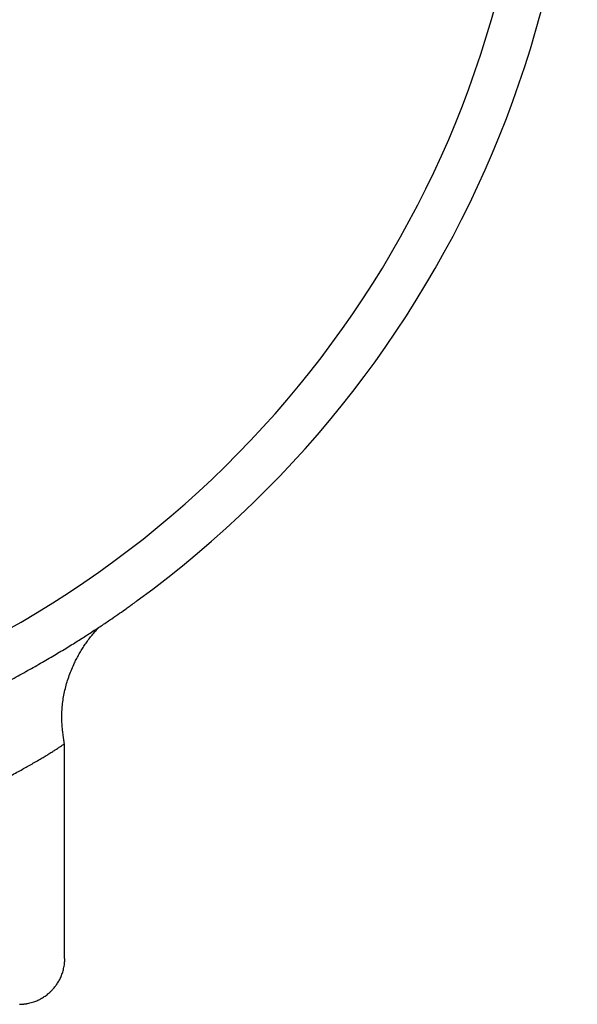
# Model space of a CAD drawing. Header units: millimetres. Extents: x 8 to 740, y 12 to 366.
# Tile 48 of 49: x 689 to 701, y 313 to 335. Entities that reach past the tile are written whole.
import ezdxf

# ---------------------------------------------------------------- set-up
doc = ezdxf.new("R2010")
doc.units = ezdxf.units.MM

msp = doc.modelspace()

# ---------------------------------------------------------------- linework, layer by layer
at = {"color": 7, "linetype": 'Continuous', "lineweight": 30}
msp.add_line((689.949, 313.691), (689.949, 318.453), dxfattribs=at)
for radius, start, end in [(23.753, 306.0925, 73.8587), (22.741, 294.8973, 0.4483)]:
    msp.add_arc((677.573, 340.819), radius, start, end, dxfattribs=at)
for points, knots in [([(687.625, 319.305), (687.763, 319.37), (688.039, 319.5), (688.425, 319.694), (688.792, 319.886), (689.139, 320.076), (689.464, 320.26), (689.767, 320.438), (690.05, 320.609), (690.312, 320.773), (690.562, 320.933), (690.794, 321.087), (691.003, 321.227), (691.178, 321.348), (691.311, 321.442), (691.409, 321.512), (691.48, 321.562), (691.53, 321.599), (691.557, 321.619), (691.57, 321.628), (691.565, 321.625), (691.565, 321.625)], [0, 0, 0, 0, 0.054071, 0.108462, 0.163274, 0.218606, 0.274719, 0.330755, 0.387562, 0.444622, 0.501995, 0.566159, 0.629461, 0.692053, 0.753983, 0.803066, 0.851834, 0.900674, 0.950013, 0.999945, 1, 1, 1, 1]), ([(689.949, 318.453), (689.947, 318.463), (689.943, 318.487), (689.938, 318.521), (689.934, 318.552), (689.93, 318.574), (689.928, 318.591), (689.926, 318.608), (689.922, 318.633), (689.917, 318.669), (689.912, 318.715), (689.906, 318.765), (689.902, 318.816), (689.898, 318.868), (689.895, 318.918), (689.893, 318.962), (689.892, 319.003), (689.892, 319.046), (689.892, 319.101), (689.894, 319.167), (689.899, 319.238), (689.905, 319.308), (689.916, 319.406), (689.936, 319.529), (689.968, 319.677), (690.008, 319.822), (690.056, 319.965), (690.111, 320.106), (690.167, 320.232), (690.223, 320.345), (690.277, 320.444), (690.334, 320.542), (690.395, 320.637), (690.46, 320.73), (690.528, 320.819), (690.597, 320.904), (690.655, 320.97), (690.696, 321.014), (690.714, 321.032), (690.72, 321.038)], [0, 0, 0, 0, 0.010782, 0.025673, 0.036768, 0.044054, 0.049238, 0.055211, 0.062024, 0.076718, 0.094, 0.111611, 0.130339, 0.148931, 0.167356, 0.183572, 0.196346, 0.210757, 0.229913, 0.255044, 0.280876, 0.306093, 0.330652, 0.385279, 0.439074, 0.492727, 0.546386, 0.600121, 0.653841, 0.69417, 0.734457, 0.774786, 0.815073, 0.855374, 0.895676, 0.935194, 0.972464, 0.990271, 1, 1, 1, 1]), ([(686.692, 316.78), (686.803, 316.827), (687.024, 316.921), (687.336, 317.057), (687.579, 317.167), (687.763, 317.251), (687.892, 317.311), (688.018, 317.371), (688.145, 317.432), (688.291, 317.503), (688.45, 317.582), (688.613, 317.666), (688.761, 317.745), (688.895, 317.817), (689.016, 317.884), (689.1, 317.931), (689.154, 317.962), (689.183, 317.978), (689.211, 317.994), (689.238, 318.01), (689.265, 318.025), (689.324, 318.059), (689.404, 318.106), (689.501, 318.164), (689.59, 318.217), (689.672, 318.268), (689.746, 318.315), (689.809, 318.356), (689.861, 318.391), (689.901, 318.419), (689.929, 318.439), (689.946, 318.451), (689.948, 318.453), (689.949, 318.453)], [0, 0, 0, 0, 0.055011, 0.109666, 0.163967, 0.189445, 0.214846, 0.240168, 0.266095, 0.293993, 0.334142, 0.372657, 0.409542, 0.444797, 0.478425, 0.510426, 0.519372, 0.528286, 0.537168, 0.546019, 0.554838, 0.563625, 0.604626, 0.640649, 0.676123, 0.717645, 0.758406, 0.798416, 0.84046, 0.881665, 0.922045, 0.961615, 1, 1, 1, 1]), ([(688.956, 312.674), (688.969, 312.674), (688.99, 312.675), (689.018, 312.677), (689.039, 312.679), (689.057, 312.681), (689.074, 312.683), (689.091, 312.685), (689.109, 312.688), (689.14, 312.694), (689.186, 312.703), (689.255, 312.723), (689.335, 312.752), (689.422, 312.794), (689.49, 312.835), (689.543, 312.872), (689.585, 312.904), (689.629, 312.942), (689.677, 312.989), (689.726, 313.044), (689.776, 313.109), (689.824, 313.185), (689.868, 313.27), (689.905, 313.365), (689.934, 313.468), (689.953, 313.578), (689.956, 313.653), (689.957, 313.691)], [0, 0, 0, 0, 0.0231807, 0.0407637, 0.0527939, 0.0634617, 0.0743701, 0.0855212, 0.0969167, 0.1085031, 0.1458757, 0.1847036, 0.2454931, 0.3064718, 0.3672091, 0.3974023, 0.4292851, 0.4662361, 0.5082987, 0.5553896, 0.6073524, 0.6639403, 0.7248007, 0.7894672, 0.8573592, 0.9277921, 1, 1, 1, 1])]:
    msp.add_open_spline(points, degree=3, knots=knots, dxfattribs=at)

doc.saveas('drawing.dxf')
